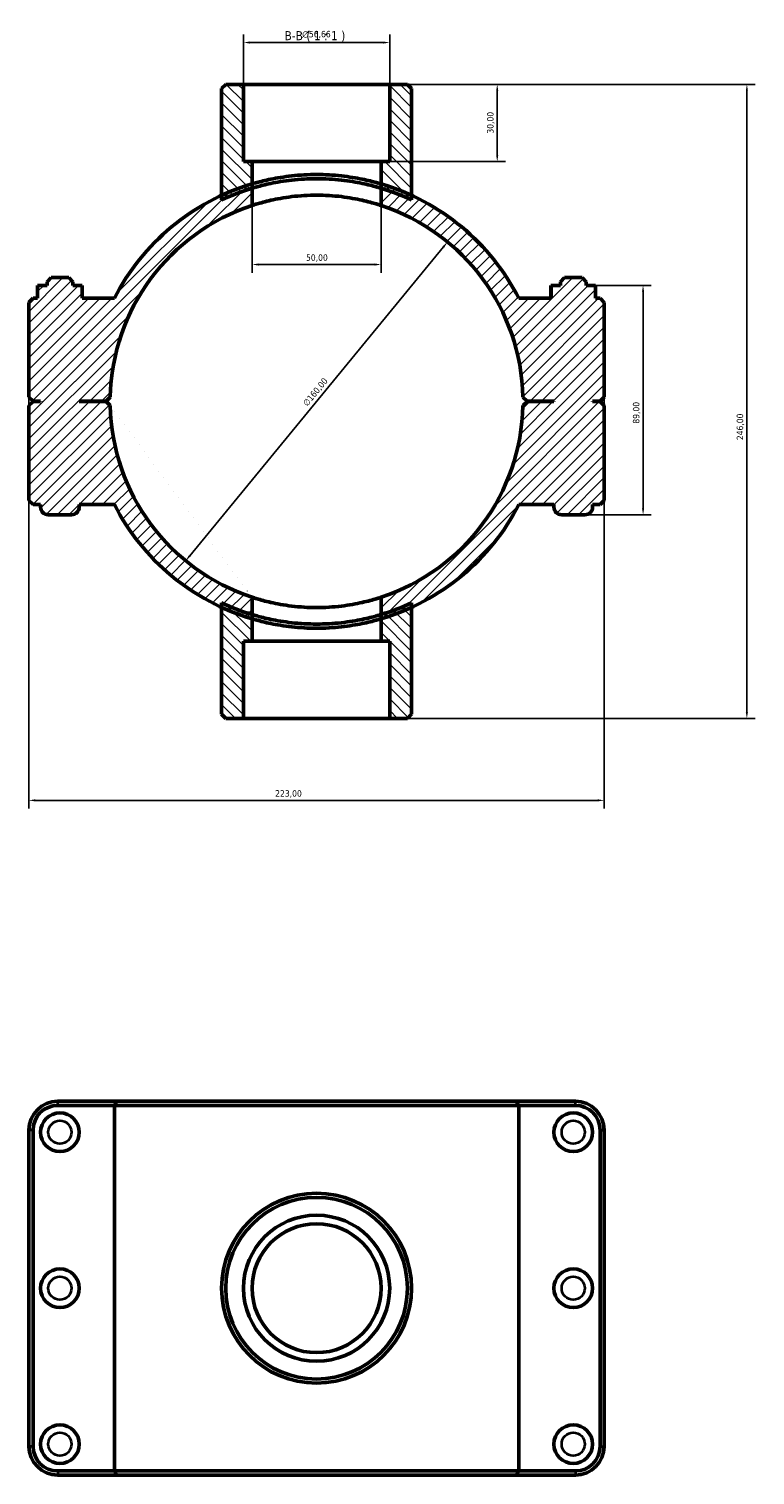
# Model space of a CAD drawing. Header units: millimetres. Extents: x 0 to 902, y -167 to 1184.
# Tile 6 of 6: x 315 to 596, y 623 to 1184. Entities that reach past the tile are written whole.
import ezdxf

# ---------------------------------------------------------------- set-up
doc = ezdxf.new("R2010")
doc.units = ezdxf.units.MM
for name, color, linetype, lineweight in [('Dimension (ISO)', 7, 'Continuous', 25), ('Hatch (ISO)', 7, 'Continuous', 18), ('Symbol (ISO)', 7, 'Continuous', 25), ('Visible (ISO)', 7, 'Continuous', 50), ('Visible Narrow (ISO)', 7, 'Continuous', 35)]:
    doc.layers.add(name, color=color, linetype=linetype, lineweight=lineweight)
doc.styles.add('Label Text (ISO)', font='tahoma.ttf')
doc.styles.add('Note Text (ISO)', font='tahoma.ttf')
doc.dimstyles.new('Default (ISO)', dxfattribs={"dimtxt": 2.5, "dimasz": 2.5, "dimexe": 3.175, "dimexo": 0, "dimgap": 0.762, "dimtad": 1, "dimrnd": 1e-08, "dimzin": 0, "dimtxsty": 'Note Text (ISO)', "dimcen": 0.09, "dimdle": 10, "dimclrd": 256, "dimclre": 256, "dimclrt": 232, "dimazin": 0, "dimtfac": 1.40208, "dimtmove": 0, "dimatfit": 3, "dimfxl": 1, "dimtolj": 1, "dimtzin": 0, "dimlwd": -1, "dimlwe": -1, "dimarcsym": 0})

# ---------------------------------------------------------------- blocks, each defined once
blk = doc.blocks.new('*D7')
at = {"layer": 'Defpoints', "color": 0, "transparency": 16777216}
for p in [(454.86, 1162.06), (451.53, 1132.06), (496.54, 1132.06)]:
    blk.add_point(p, dxfattribs=at)
at = {"layer": 'Dimension (ISO)', "transparency": 16777216}
for p, q in [((454.86, 1162.06), (499.72, 1162.06)), ((496.54, 1159.56), (496.54, 1134.56)), ((451.53, 1132.06), (499.72, 1132.06))]:
    blk.add_line(p, q, dxfattribs=at)
for points in [[(496.13, 1159.56), (496.96, 1159.56), (496.54, 1162.06)], [(496.13, 1134.56), (496.96, 1134.56), (496.54, 1132.06)]]:
    blk.add_solid(points, dxfattribs=at)
at = {"layer": 'Dimension (ISO)', "color": 232, "true_color": 0xca0064, "transparency": 16777216, "insert": (492.61, 1142.94), "char_height": 2.5, "attachment_point": 1, "rotation": 90, "style": 'Note Text (ISO)'}
blk.add_mtext('\\A1;30,00', dxfattribs=at)
blk = doc.blocks.new('*D8')
at = {"layer": 'Defpoints', "color": 0, "transparency": 16777216}
for p in [(398.2, 1178.27), (398.2, 1162.06), (454.86, 1162.06)]:
    blk.add_point(p, dxfattribs=at)
at = {"layer": 'Dimension (ISO)', "transparency": 16777216}
for p, q in [((398.2, 1162.06), (398.2, 1181.45)), ((452.36, 1178.27), (400.7, 1178.27)), ((454.86, 1162.06), (454.86, 1181.45))]:
    blk.add_line(p, q, dxfattribs=at)
for points in [[(400.7, 1178.69), (400.7, 1177.86), (398.2, 1178.27)], [(452.36, 1178.69), (452.36, 1177.86), (454.86, 1178.27)]]:
    blk.add_solid(points, dxfattribs=at)
at = {"layer": 'Dimension (ISO)', "color": 232, "true_color": 0xca0064, "transparency": 16777216, "insert": (420.96, 1182.8), "char_height": 2.5, "attachment_point": 1, "style": 'Note Text (ISO)'}
blk.add_mtext('\\A1;\\fAIGDT|b0|i0;\\H2.5000;\\ln\\fTahoma|b0|i0;\\H2.5000;56,66', dxfattribs=at)
blk = doc.blocks.new('*D9')
at = {"layer": 'Defpoints', "color": 0, "transparency": 16777216}
for p in [(477.28, 1100.9), (375.78, 977.21)]:
    blk.add_point(p, dxfattribs=at)
at = {"layer": 'Dimension (ISO)', "transparency": 16777216}
blk.add_line((377.37, 979.15), (475.7, 1098.97), dxfattribs=at)
blk.add_arc((426.53, 1039.06), 80, 48.3535, 71.7906, dxfattribs=at)
for points in [[(475.37, 1099.23), (476.02, 1098.71), (477.28, 1100.9)], [(377.04, 979.41), (377.69, 978.88), (375.78, 977.21)]]:
    blk.add_solid(points, dxfattribs=at)
at = {"layer": 'Dimension (ISO)', "color": 232, "true_color": 0xca0064, "transparency": 16777216, "insert": (420.96, 1038.53), "char_height": 2.5, "attachment_point": 1, "rotation": 50.6274, "style": 'Note Text (ISO)'}
blk.add_mtext('\\A1;∅160,00', dxfattribs=at)
blk = doc.blocks.new('*D10')
at = {"layer": 'Defpoints', "color": 0, "transparency": 16777216}
for p in [(534.66, 1084.06), (530.53, 995.06), (553.08, 995.06)]:
    blk.add_point(p, dxfattribs=at)
at = {"layer": 'Dimension (ISO)', "transparency": 16777216}
for p, q in [((534.66, 1084.06), (556.26, 1084.06)), ((553.08, 1081.56), (553.08, 997.56)), ((530.53, 995.06), (556.26, 995.06))]:
    blk.add_line(p, q, dxfattribs=at)
for points in [[(552.66, 1081.56), (553.5, 1081.56), (553.08, 1084.06)], [(552.66, 997.56), (553.5, 997.56), (553.08, 995.06)]]:
    blk.add_solid(points, dxfattribs=at)
at = {"layer": 'Dimension (ISO)', "color": 232, "true_color": 0xca0064, "transparency": 16777216, "insert": (549.14, 1030.42), "char_height": 2.5, "attachment_point": 1, "rotation": 90, "style": 'Note Text (ISO)'}
blk.add_mtext('\\A1;89,00', dxfattribs=at)
blk = doc.blocks.new('*D11')
at = {"layer": 'Defpoints', "color": 0, "transparency": 16777216}
for p in [(401.53, 1121.76), (451.53, 1121.76), (401.53, 1092.16)]:
    blk.add_point(p, dxfattribs=at)
at = {"layer": 'Dimension (ISO)', "transparency": 16777216}
for p, q in [((401.53, 1121.76), (401.53, 1088.98)), ((451.53, 1121.76), (451.53, 1088.98)), ((449.03, 1092.16), (404.03, 1092.16))]:
    blk.add_line(p, q, dxfattribs=at)
for points in [[(404.03, 1092.57), (404.03, 1091.74), (401.53, 1092.16)], [(449.03, 1092.57), (449.03, 1091.74), (451.53, 1092.16)]]:
    blk.add_solid(points, dxfattribs=at)
at = {"layer": 'Dimension (ISO)', "color": 232, "true_color": 0xca0064, "transparency": 16777216, "insert": (422.43, 1096.09), "char_height": 2.5, "attachment_point": 1, "style": 'Note Text (ISO)'}
blk.add_mtext('\\A1;50,00', dxfattribs=at)
blk = doc.blocks.new('*D12')
at = {"layer": 'Defpoints', "color": 0, "transparency": 16777216}
for p in [(454.86, 1162.06), (454.86, 916.06), (593.32, 916.06)]:
    blk.add_point(p, dxfattribs=at)
at = {"layer": 'Dimension (ISO)', "transparency": 16777216}
for p, q in [((454.86, 1162.06), (596.49, 1162.06)), ((593.32, 1159.56), (593.32, 918.56)), ((454.86, 916.06), (596.49, 916.06))]:
    blk.add_line(p, q, dxfattribs=at)
for points in [[(592.9, 1159.56), (593.73, 1159.56), (593.32, 1162.06)], [(592.9, 918.56), (593.73, 918.56), (593.32, 916.06)]]:
    blk.add_solid(points, dxfattribs=at)
at = {"layer": 'Dimension (ISO)', "color": 232, "true_color": 0xca0064, "transparency": 16777216, "insert": (589.38, 1024.01), "char_height": 2.5, "attachment_point": 1, "rotation": 90, "style": 'Note Text (ISO)'}
blk.add_mtext('\\A1;246,00', dxfattribs=at)
blk = doc.blocks.new('*D13')
at = {"layer": 'Defpoints', "color": 0, "transparency": 16777216}
for p in [(315.03, 1040.71), (538.03, 1040.71), (315.03, 884.27)]:
    blk.add_point(p, dxfattribs=at)
at = {"layer": 'Dimension (ISO)', "transparency": 16777216}
for p, q in [((315.03, 1040.71), (315.03, 881.1)), ((538.03, 1040.71), (538.03, 881.1)), ((535.53, 884.27), (317.53, 884.27))]:
    blk.add_line(p, q, dxfattribs=at)
for points in [[(317.53, 884.69), (317.53, 883.85), (315.03, 884.27)], [(535.53, 884.69), (535.53, 883.85), (538.03, 884.27)]]:
    blk.add_solid(points, dxfattribs=at)
at = {"layer": 'Dimension (ISO)', "color": 232, "true_color": 0xca0064, "transparency": 16777216, "insert": (410.48, 888.21), "char_height": 2.5, "attachment_point": 1, "style": 'Note Text (ISO)'}
blk.add_mtext('\\A1;223,00', dxfattribs=at)

msp = doc.modelspace()

# ---------------------------------------------------------------- hatches: boundary and pattern name
at = {"layer": 'Hatch (ISO)'}
h = msp.add_hatch(dxfattribs=at)
h.set_pattern_fill('ANSI31', color=256, scale=25.4, angle=90.00021, style=0)
h.set_pattern_definition([(135.0002, (0, 0), (-2.245056, -2.245072), [])])
edge = h.paths.add_edge_path()
edge.add_line((398.203, 1132.061), (398.203, 1162.061))
edge.add_line((398.203, 1162.061), (391.305, 1162.061))
edge.add_line((391.305, 1162.061), (389.705, 1160.461))
edge.add_line((389.705, 1160.461), (389.705, 1118.985))
edge.add_line((389.705, 1118.985), (389.705, 1117.219))
edge.add_ellipse((426.531, 1039.061), major_axis=(-36.826, 78.159), ratio=1, start_angle=351.59052, end_angle=360, ccw=False)
edge.add_line((401.531, 1121.765), (401.531, 1132.061))
edge.add_line((401.531, 1132.061), (398.203, 1132.061))
edge = h.paths.add_edge_path()
edge.add_line((454.859, 1162.061), (454.859, 1132.061))
edge.add_line((454.859, 1132.061), (451.531, 1132.061))
edge.add_line((451.531, 1132.061), (451.531, 1121.765))
edge.add_ellipse((426.531, 1039.061), major_axis=(25, 82.704), ratio=1, start_angle=351.59052, end_angle=360, ccw=False)
edge.add_line((463.358, 1117.219), (463.358, 1118.985))
edge.add_line((463.358, 1118.985), (463.358, 1160.461))
edge.add_line((463.358, 1160.461), (461.758, 1162.061))
edge.add_line((461.758, 1162.061), (454.859, 1162.061))
edge = h.paths.add_edge_path()
edge.add_line((401.531, 946.061), (401.531, 956.357))
edge.add_ellipse((426.531, 1039.061), major_axis=(-25, -82.704), ratio=1, start_angle=351.59052, end_angle=360, ccw=False)
edge.add_line((389.705, 960.902), (389.705, 959.137))
edge.add_line((389.705, 959.137), (389.705, 917.661))
edge.add_line((389.705, 917.661), (391.305, 916.061))
edge.add_line((391.305, 916.061), (398.203, 916.061))
edge.add_line((398.203, 916.061), (398.203, 946.061))
edge.add_line((398.203, 946.061), (401.531, 946.061))
edge = h.paths.add_edge_path()
edge.add_line((451.531, 956.357), (451.531, 946.061))
edge.add_line((451.531, 946.061), (454.859, 946.061))
edge.add_line((454.859, 946.061), (454.859, 916.061))
edge.add_line((454.859, 916.061), (461.758, 916.061))
edge.add_line((461.758, 916.061), (463.358, 917.661))
edge.add_line((463.358, 917.661), (463.358, 959.137))
edge.add_line((463.358, 959.137), (463.358, 960.902))
edge.add_ellipse((426.531, 1039.061), major_axis=(36.826, -78.159), ratio=1, start_angle=351.59052, end_angle=360, ccw=False)
h = msp.add_hatch(dxfattribs=at)
h.set_pattern_fill('ANSI31', color=256, scale=25.4, style=0)
h.set_pattern_definition([(45, (0, 0), (-2.245064, 2.245064), [])])
edge = h.paths.add_edge_path()
edge.add_line((536.431, 1039.111), (538.031, 1040.711))
edge.add_line((538.031, 1040.711), (538.031, 1077.461))
edge.add_line((538.031, 1077.461), (536.431, 1079.061))
edge.add_line((536.431, 1079.061), (534.665, 1079.061))
edge.add_line((534.665, 1079.061), (534.665, 1084.061))
edge.add_line((534.665, 1084.061), (531.031, 1084.061))
edge.add_line((531.031, 1084.061), (531.031, 1085.461))
edge.add_line((531.031, 1085.461), (529.431, 1087.061))
edge.add_line((529.431, 1087.061), (522.631, 1087.061))
edge.add_line((522.631, 1087.061), (521.031, 1085.461))
edge.add_line((521.031, 1085.461), (521.031, 1084.061))
edge.add_line((521.031, 1084.061), (517.398, 1084.061))
edge.add_line((517.398, 1084.061), (517.398, 1079.061))
edge.add_line((517.398, 1079.061), (504.915, 1079.061))
edge.add_ellipse((426.531, 1039.061), major_axis=(78.384, 40), ratio=1, start_angle=0, end_angle=38.22553)
edge.add_ellipse((426.531, 1039.061), major_axis=(36.826, 79.924), ratio=1, start_angle=0, end_angle=8.23426)
edge.add_line((451.531, 1123.435), (451.531, 1115.054))
edge.add_ellipse((426.531, 1039.061), major_axis=(25, 75.993), ratio=1, start_angle=289.3917, end_angle=360, ccw=False)
edge.add_line((506.514, 1040.711), (508.131, 1039.111))
edge.add_line((508.131, 1039.111), (518.531, 1039.111))
edge.add_line((518.531, 1039.111), (518.531, 1039.011))
edge.add_line((518.531, 1039.011), (508.131, 1039.011))
edge.add_line((508.131, 1039.011), (506.514, 1037.411))
edge.add_ellipse((426.531, 1039.061), major_axis=(79.983, -1.65), ratio=1, start_angle=289.3917, end_angle=360, ccw=False)
edge.add_line((451.531, 963.067), (451.531, 954.687))
edge.add_ellipse((426.531, 1039.061), major_axis=(25, -84.374), ratio=1, start_angle=0, end_angle=8.23426)
edge.add_ellipse((426.531, 1039.061), major_axis=(36.826, -79.924), ratio=1, start_angle=0, end_angle=38.22553)
edge.add_line((504.915, 999.061), (518.531, 999.061))
edge.add_line((518.531, 999.061), (518.531, 998.061))
edge.add_ellipse((521.531, 998.061), major_axis=(-3, 0), ratio=1, start_angle=0, end_angle=90)
edge.add_line((521.531, 995.061), (530.531, 995.061))
edge.add_ellipse((530.531, 998.061), major_axis=(0, -3), ratio=1, start_angle=0, end_angle=90)
edge.add_line((533.531, 998.061), (533.531, 999.061))
edge.add_line((533.531, 999.061), (536.431, 999.061))
edge.add_line((536.431, 999.061), (538.031, 1000.661))
edge.add_line((538.031, 1000.661), (538.031, 1037.411))
edge.add_line((538.031, 1037.411), (536.431, 1039.011))
edge.add_line((536.431, 1039.011), (533.531, 1039.011))
edge.add_line((533.531, 1039.011), (533.531, 1039.111))
edge.add_line((533.531, 1039.111), (536.431, 1039.111))
edge = h.paths.add_edge_path()
edge.add_line((315.031, 1040.711), (316.631, 1039.111))
edge.add_line((316.631, 1039.111), (319.531, 1039.111))
edge.add_line((319.531, 1039.111), (319.531, 1039.011))
edge.add_line((319.531, 1039.011), (316.631, 1039.011))
edge.add_line((316.631, 1039.011), (315.031, 1037.411))
edge.add_line((315.031, 1037.411), (315.031, 1000.661))
edge.add_line((315.031, 1000.661), (316.631, 999.061))
edge.add_line((316.631, 999.061), (319.531, 999.061))
edge.add_line((319.531, 999.061), (319.531, 998.061))
edge.add_ellipse((322.531, 998.061), major_axis=(-3, 0), ratio=1, start_angle=0, end_angle=90)
edge.add_line((322.531, 995.061), (331.531, 995.061))
edge.add_ellipse((331.531, 998.061), major_axis=(0, -3), ratio=1, start_angle=0, end_angle=90)
edge.add_line((334.531, 998.061), (334.531, 999.061))
edge.add_line((334.531, 999.061), (348.148, 999.061))
edge.add_ellipse((426.531, 1039.061), major_axis=(-78.384, -40), ratio=1, start_angle=0, end_angle=38.22553)
edge.add_ellipse((426.531, 1039.061), major_axis=(-36.826, -79.924), ratio=1, start_angle=0, end_angle=8.23426)
edge.add_line((401.531, 954.687), (401.531, 963.067))
edge.add_ellipse((426.531, 1039.061), major_axis=(-25, -75.993), ratio=1, start_angle=289.3917, end_angle=360, ccw=False)
edge.add_line((346.548, 1037.411), (344.931, 1039.011))
edge.add_line((344.931, 1039.011), (334.531, 1039.011))
edge.add_line((334.531, 1039.011), (334.531, 1039.111))
edge.add_line((334.531, 1039.111), (344.931, 1039.111))
edge.add_line((344.931, 1039.111), (346.548, 1040.711))
edge.add_ellipse((426.531, 1039.061), major_axis=(-79.983, 1.65), ratio=1, start_angle=289.3917, end_angle=360, ccw=False)
edge.add_line((401.531, 1115.054), (401.531, 1123.435))
edge.add_ellipse((426.531, 1039.061), major_axis=(-25, 84.374), ratio=1, start_angle=0, end_angle=8.23426)
edge.add_ellipse((426.531, 1039.061), major_axis=(-36.826, 79.924), ratio=1, start_angle=0, end_angle=38.22553)
edge.add_line((348.148, 1079.061), (335.665, 1079.061))
edge.add_line((335.665, 1079.061), (335.665, 1084.061))
edge.add_line((335.665, 1084.061), (332.031, 1084.061))
edge.add_line((332.031, 1084.061), (332.031, 1085.461))
edge.add_line((332.031, 1085.461), (330.431, 1087.061))
edge.add_line((330.431, 1087.061), (323.631, 1087.061))
edge.add_line((323.631, 1087.061), (322.031, 1085.461))
edge.add_line((322.031, 1085.461), (322.031, 1084.061))
edge.add_line((322.031, 1084.061), (318.398, 1084.061))
edge.add_line((318.398, 1084.061), (318.398, 1079.061))
edge.add_line((318.398, 1079.061), (316.631, 1079.061))
edge.add_line((316.631, 1079.061), (315.031, 1077.461))
edge.add_line((315.031, 1077.461), (315.031, 1040.711))

# ---------------------------------------------------------------- linework, layer by layer
at = {"layer": 'Visible (ISO)'}
for p, q in [((391.305, 1162.061), (389.705, 1160.461)), ((398.203, 1162.061), (391.305, 1162.061)), ((398.203, 1132.061), (398.203, 1162.061)), ((398.203, 1162.061), (454.859, 1162.061)), ((454.859, 1162.061), (454.859, 1132.061)), ((461.758, 1162.061), (454.859, 1162.061)), ((463.358, 1160.461), (461.758, 1162.061)), ((389.705, 1160.461), (389.705, 1117.219)), ((463.358, 1117.219), (463.358, 1160.461)), ((401.531, 1132.061), (398.203, 1132.061)), ((401.531, 1121.765), (401.531, 1132.061)), ((401.531, 1132.061), (451.531, 1132.061)), ((454.859, 1132.061), (451.531, 1132.061)), ((451.531, 1132.061), (451.531, 1121.765)), ((401.531, 1115.054), (401.531, 1123.435)), ((451.531, 1123.435), (451.531, 1115.054)), ((318.371, 1084.061), (318.398, 1084.061)), ((318.371, 1079.061), (318.371, 1084.061)), ((322.031, 1084.061), (318.398, 1084.061)), ((318.398, 1084.061), (318.398, 1079.061)), ((323.631, 1087.061), (322.031, 1085.461)), ((322.031, 1085.461), (322.031, 1084.061)), ((330.431, 1087.061), (323.631, 1087.061)), ((332.031, 1085.461), (330.431, 1087.061)), ((332.031, 1084.061), (332.031, 1085.461)), ((335.665, 1084.061), (332.031, 1084.061)), ((335.665, 1079.061), (335.665, 1084.061)), ((335.665, 1084.061), (335.691, 1084.061)), ((335.691, 1079.061), (335.691, 1084.061)), ((517.398, 1084.061), (517.371, 1084.061)), ((517.371, 1079.061), (517.371, 1084.061)), ((521.031, 1084.061), (517.398, 1084.061)), ((517.398, 1084.061), (517.398, 1079.061)), ((522.631, 1087.061), (521.031, 1085.461)), ((521.031, 1085.461), (521.031, 1084.061)), ((529.431, 1087.061), (522.631, 1087.061)), ((531.031, 1085.461), (529.431, 1087.061)), ((531.031, 1084.061), (531.031, 1085.461)), ((534.665, 1084.061), (531.031, 1084.061)), ((534.665, 1079.061), (534.665, 1084.061)), ((534.691, 1084.061), (534.665, 1084.061)), ((534.691, 1079.061), (534.691, 1084.061)), ((316.631, 1079.061), (315.031, 1077.461)), ((315.031, 1077.461), (315.031, 1040.711)), ((318.398, 1079.061), (316.631, 1079.061)), ((348.148, 1079.061), (335.665, 1079.061)), ((517.398, 1079.061), (504.915, 1079.061)), ((536.431, 1079.061), (534.665, 1079.061)), ((538.031, 1077.461), (536.431, 1079.061)), ((538.031, 1040.711), (538.031, 1077.461)), ((315.031, 1040.711), (316.631, 1039.111)), ((316.631, 1039.011), (315.031, 1037.411)), ((316.631, 1039.111), (319.531, 1039.111)), ((319.531, 1039.011), (316.631, 1039.011)), ((319.531, 1039.111), (319.531, 1039.011)), ((334.531, 1039.011), (334.531, 1039.111)), ((334.531, 1039.111), (344.931, 1039.111)), ((344.931, 1039.011), (334.531, 1039.011)), ((344.931, 1039.111), (346.548, 1040.711)), ((346.548, 1037.411), (344.931, 1039.011)), ((506.514, 1040.711), (508.131, 1039.111)), ((508.131, 1039.011), (506.514, 1037.411)), ((508.131, 1039.111), (518.531, 1039.111)), ((518.531, 1039.011), (508.131, 1039.011)), ((518.531, 1039.111), (518.531, 1039.011)), ((533.531, 1039.011), (533.531, 1039.111)), ((533.531, 1039.111), (536.431, 1039.111)), ((536.431, 1039.011), (533.531, 1039.011)), ((536.431, 1039.111), (538.031, 1040.711)), ((538.031, 1037.411), (536.431, 1039.011)), ((315.031, 1037.411), (315.031, 1000.661)), ((538.031, 1000.661), (538.031, 1037.411)), ((315.031, 1000.661), (316.631, 999.061)), ((316.631, 999.061), (319.531, 999.061)), ((319.531, 999.061), (319.531, 998.061)), ((334.531, 998.061), (334.531, 999.061)), ((334.531, 999.061), (348.148, 999.061)), ((504.915, 999.061), (518.531, 999.061)), ((518.531, 999.061), (518.531, 998.061)), ((533.531, 998.061), (533.531, 999.061)), ((533.531, 999.061), (536.431, 999.061)), ((536.431, 999.061), (538.031, 1000.661)), ((322.531, 995.061), (331.531, 995.061)), ((521.531, 995.061), (530.531, 995.061)), ((389.705, 960.902), (389.705, 917.661)), ((401.531, 954.687), (401.531, 963.067)), ((451.531, 963.067), (451.531, 954.687)), ((463.358, 917.661), (463.358, 960.902)), ((401.531, 946.061), (401.531, 956.357)), ((451.531, 956.357), (451.531, 946.061)), ((398.203, 916.061), (398.203, 946.061)), ((398.203, 946.061), (401.531, 946.061)), ((451.531, 946.061), (401.531, 946.061)), ((451.531, 946.061), (454.859, 946.061)), ((454.859, 946.061), (454.859, 916.061)), ((389.705, 917.661), (391.305, 916.061)), ((391.305, 916.061), (398.203, 916.061)), ((454.859, 916.061), (398.203, 916.061)), ((454.859, 916.061), (461.758, 916.061)), ((461.758, 916.061), (463.358, 917.661)), ((349.134, 767.501), (326.181, 767.501)), ((326.181, 765.901), (348.148, 765.901)), ((504.915, 765.901), (348.148, 765.901)), ((348.148, 624.101), (348.148, 765.901)), ((349.134, 767.501), (503.929, 767.501)), ((526.881, 767.501), (503.929, 767.501)), ((504.915, 765.901), (526.881, 765.901)), ((504.915, 624.101), (504.915, 765.901)), ((315.031, 756.351), (315.031, 633.651)), ((316.631, 633.651), (316.631, 756.351)), ((536.431, 756.351), (536.431, 633.651)), ((538.031, 633.651), (538.031, 756.351)), ((348.148, 624.101), (326.181, 624.101)), ((348.148, 624.101), (504.915, 624.101)), ((526.881, 624.101), (504.915, 624.101)), ((326.181, 622.501), (349.134, 622.501)), ((503.929, 622.501), (349.134, 622.501)), ((503.929, 622.501), (526.881, 622.501))]:
    msp.add_line(p, q, dxfattribs=at)
for centre, radius in [((327.031, 755.501), 7.5), ((526.031, 755.501), 7.5), ((426.531, 695.001), 36.826), ((426.531, 695.001), 35.226), ((426.531, 695.001), 28.328), ((426.531, 695.001), 25), ((327.031, 695.001), 7.5), ((526.031, 695.001), 7.5), ((327.031, 634.501), 7.5), ((526.031, 634.501), 7.5)]:
    msp.add_circle(centre, radius, dxfattribs=at)
for centre, radius, start, end in [((426.531, 1039.061), 88, 106.50452, 152.96431), ((426.531, 1039.061), 88, 27.03569, 73.49548), ((426.531, 1039.061), 86.4, 106.81916, 115.22864), ((426.531, 1039.061), 86.4, 64.77136, 73.18084), ((426.531, 1039.061), 80, 108.20996, 178.81826), ((426.531, 1039.061), 80, 1.18174, 71.79004), ((426.531, 1039.061), 80, 181.18174, 251.79004), ((426.531, 1039.061), 80, 288.20996, 358.81826), ((426.531, 1039.061), 88, 207.03569, 253.49548), ((426.531, 1039.061), 88, 286.50452, 332.96431), ((322.531, 998.061), 3, 180, 270), ((331.531, 998.061), 3, 270, 0), ((521.531, 998.061), 3, 180, 270), ((530.531, 998.061), 3, 270, 0), ((426.531, 1039.061), 86.4, 244.77136, 253.18084), ((426.531, 1039.061), 86.4, 286.81916, 295.22864), ((326.181, 756.351), 11.15, 90, 180), ((326.181, 756.351), 9.55, 90, 180), ((526.881, 756.351), 11.15, 0, 90), ((526.881, 756.351), 9.55, 0, 90), ((326.181, 633.651), 11.15, 180, 270), ((326.181, 633.651), 9.55, 180, 270), ((526.881, 633.651), 11.15, 270, 0), ((526.881, 633.651), 9.55, 270, 0)]:
    msp.add_arc(centre, radius, start, end, dxfattribs=at)
for points, knots in [([(401.531, 1123.435), (401.531, 1123.435), (401.683, 1123.48), (402.32, 1123.665), (402.805, 1123.805), (404.083, 1124.152), (404.878, 1124.36), (406.71, 1124.805), (407.748, 1125.04), (409.958, 1125.493), (411.207, 1125.727), (413.928, 1126.165), (415.401, 1126.368), (418.479, 1126.705), (420.086, 1126.839), (423.323, 1127.017), (424.952, 1127.061), (428.11, 1127.061), (429.74, 1127.017), (432.977, 1126.839), (434.584, 1126.705), (437.661, 1126.368), (439.134, 1126.165), (441.856, 1125.727), (443.104, 1125.493), (445.314, 1125.04), (446.352, 1124.805), (448.185, 1124.36), (448.979, 1124.152), (450.257, 1123.805), (450.742, 1123.665), (451.379, 1123.48), (451.531, 1123.435), (451.531, 1123.435)], [7.5789642, 7.5789642, 7.5789642, 7.5789642, 8.0527056, 8.0527056, 8.5264471, 8.5264471, 9.0001886, 9.0001886, 9.4739301, 9.4739301, 9.9475591, 9.9475591, 10.4211882, 10.4211882, 10.8948172, 10.8948172, 11.3684462, 11.3684462, 11.8420753, 11.8420753, 12.3157043, 12.3157043, 12.7893333, 12.7893333, 13.2629624, 13.2629624, 13.7367039, 13.7367039, 14.2104454, 14.2104454, 14.6841868, 14.6841868, 15.1579283, 15.1579283, 15.1579283, 15.1579283]), ([(401.531, 1121.765), (401.531, 1121.765), (401.683, 1121.811), (402.321, 1122), (402.805, 1122.142), (404.084, 1122.496), (404.878, 1122.709), (406.711, 1123.162), (407.749, 1123.402), (409.958, 1123.864), (411.207, 1124.102), (413.928, 1124.548), (415.401, 1124.755), (418.478, 1125.099), (420.085, 1125.235), (423.322, 1125.416), (424.952, 1125.461), (428.11, 1125.461), (429.741, 1125.416), (432.978, 1125.235), (434.585, 1125.099), (437.662, 1124.755), (439.135, 1124.548), (441.856, 1124.102), (443.104, 1123.864), (445.314, 1123.402), (446.352, 1123.162), (448.184, 1122.709), (448.979, 1122.496), (450.257, 1122.142), (450.742, 1122), (451.379, 1121.811), (451.531, 1121.765), (451.531, 1121.765)], [0, 0, 0, 0, 0.4738562, 0.4738562, 0.9477124, 0.9477124, 1.4215686, 1.4215686, 1.8954248, 1.8954248, 2.3691596, 2.3691596, 2.8428944, 2.8428944, 3.3166292, 3.3166292, 3.790364, 3.790364, 4.2640988, 4.2640988, 4.7378336, 4.7378336, 5.2115684, 5.2115684, 5.6853032, 5.6853032, 6.1591594, 6.1591594, 6.6330156, 6.6330156, 7.1068718, 7.1068718, 7.580728, 7.580728, 7.580728, 7.580728]), ([(451.531, 1115.054), (451.531, 1115.054), (451.379, 1115.105), (450.741, 1115.31), (450.255, 1115.465), (448.977, 1115.85), (448.182, 1116.081), (446.35, 1116.573), (445.313, 1116.833), (443.105, 1117.333), (441.858, 1117.591), (439.138, 1118.073), (437.666, 1118.297), (434.589, 1118.669), (432.982, 1118.817), (429.743, 1119.013), (428.112, 1119.061), (424.95, 1119.061), (423.319, 1119.013), (420.08, 1118.817), (418.473, 1118.669), (415.396, 1118.297), (413.924, 1118.073), (411.205, 1117.591), (409.957, 1117.333), (407.749, 1116.833), (406.712, 1116.573), (404.88, 1116.081), (404.086, 1115.85), (402.807, 1115.465), (402.322, 1115.31), (401.684, 1115.105), (401.531, 1115.054), (401.531, 1115.054)], [0, 0, 0, 0, 0.474393, 0.474393, 0.948786, 0.948786, 1.4231791, 1.4231791, 1.8975721, 1.8975721, 2.3717974, 2.3717974, 2.8460228, 2.8460228, 3.3202481, 3.3202481, 3.7944735, 3.7944735, 4.2686988, 4.2686988, 4.7429242, 4.7429242, 5.2171495, 5.2171495, 5.6913749, 5.6913749, 6.1657679, 6.1657679, 6.6401609, 6.6401609, 7.1145539, 7.1145539, 7.5889469, 7.5889469, 7.5889469, 7.5889469]), ([(401.531, 963.067), (401.531, 963.067), (401.684, 963.017), (402.322, 962.811), (402.807, 962.656), (404.086, 962.271), (404.88, 962.04), (406.712, 961.549), (407.749, 961.288), (409.957, 960.788), (411.205, 960.53), (413.924, 960.048), (415.396, 959.824), (418.473, 959.452), (420.08, 959.305), (423.319, 959.109), (424.95, 959.061), (428.112, 959.061), (429.743, 959.109), (432.982, 959.305), (434.589, 959.452), (437.666, 959.824), (439.138, 960.048), (441.858, 960.53), (443.105, 960.788), (445.313, 961.288), (446.35, 961.549), (448.182, 962.04), (448.977, 962.271), (450.255, 962.656), (450.741, 962.811), (451.379, 963.017), (451.531, 963.067), (451.531, 963.067)], [0, 0, 0, 0, 0.474393, 0.474393, 0.948786, 0.948786, 1.4231791, 1.4231791, 1.8975721, 1.8975721, 2.3717974, 2.3717974, 2.8460228, 2.8460228, 3.3202481, 3.3202481, 3.7944735, 3.7944735, 4.2686988, 4.2686988, 4.7429242, 4.7429242, 5.2171495, 5.2171495, 5.6913749, 5.6913749, 6.1657679, 6.1657679, 6.6401609, 6.6401609, 7.1145539, 7.1145539, 7.5889469, 7.5889469, 7.5889469, 7.5889469]), ([(401.531, 956.357), (401.531, 956.357), (401.683, 956.31), (402.321, 956.122), (402.805, 955.98), (404.084, 955.625), (404.878, 955.413), (406.711, 954.96), (407.749, 954.719), (409.958, 954.258), (411.207, 954.019), (413.928, 953.574), (415.401, 953.367), (418.478, 953.023), (420.085, 952.886), (423.322, 952.705), (424.952, 952.661), (428.11, 952.661), (429.741, 952.705), (432.978, 952.886), (434.585, 953.023), (437.662, 953.367), (439.135, 953.574), (441.856, 954.019), (443.104, 954.258), (445.314, 954.719), (446.352, 954.96), (448.184, 955.413), (448.979, 955.625), (450.257, 955.98), (450.742, 956.122), (451.379, 956.31), (451.531, 956.357), (451.531, 956.357)], [7.580728, 7.580728, 7.580728, 7.580728, 8.0545842, 8.0545842, 8.5284405, 8.5284405, 9.0022967, 9.0022967, 9.4761529, 9.4761529, 9.9498877, 9.9498877, 10.4236225, 10.4236225, 10.8973573, 10.8973573, 11.3710921, 11.3710921, 11.8448269, 11.8448269, 12.3185617, 12.3185617, 12.7922965, 12.7922965, 13.2660313, 13.2660313, 13.7398875, 13.7398875, 14.2137437, 14.2137437, 14.6875999, 14.6875999, 15.1614561, 15.1614561, 15.1614561, 15.1614561]), ([(451.531, 954.687), (451.531, 954.687), (451.379, 954.641), (450.742, 954.456), (450.257, 954.317), (448.979, 953.969), (448.185, 953.761), (446.352, 953.317), (445.314, 953.081), (443.104, 952.628), (441.856, 952.394), (439.134, 951.957), (437.661, 951.754), (434.584, 951.416), (432.977, 951.282), (429.74, 951.104), (428.11, 951.061), (424.952, 951.061), (423.323, 951.104), (420.086, 951.282), (418.479, 951.416), (415.401, 951.754), (413.928, 951.957), (411.207, 952.394), (409.958, 952.628), (407.748, 953.081), (406.71, 953.317), (404.878, 953.761), (404.083, 953.969), (402.805, 954.317), (402.32, 954.456), (401.683, 954.641), (401.531, 954.687), (401.531, 954.687)], [7.5789642, 7.5789642, 7.5789642, 7.5789642, 8.0527056, 8.0527056, 8.5264471, 8.5264471, 9.0001886, 9.0001886, 9.4739301, 9.4739301, 9.9475591, 9.9475591, 10.4211882, 10.4211882, 10.8948172, 10.8948172, 11.3684462, 11.3684462, 11.8420753, 11.8420753, 12.3157043, 12.3157043, 12.7893333, 12.7893333, 13.2629624, 13.2629624, 13.7367039, 13.7367039, 14.2104454, 14.2104454, 14.6841868, 14.6841868, 15.1579283, 15.1579283, 15.1579283, 15.1579283])]:
    msp.add_open_spline(points, degree=3, knots=knots, dxfattribs=at)
for points in [[(349.134, 767.501), (348.803, 766.968), (348.474, 766.435), (348.148, 765.901)], [(503.929, 767.501), (504.259, 766.968), (504.588, 766.435), (504.915, 765.901)], [(349.134, 622.501), (348.803, 623.034), (348.474, 623.567), (348.148, 624.101)], [(503.929, 622.501), (504.259, 623.034), (504.588, 623.567), (504.915, 624.101)]]:
    msp.add_open_spline(points, degree=3, dxfattribs=at)
at = {"layer": 'Visible Narrow (ISO)'}
for p, q in [((326.181, 765.981), (326.181, 767.421)), ((526.881, 765.981), (526.881, 767.421)), ((316.551, 756.351), (315.111, 756.351)), ((536.511, 756.351), (537.951, 756.351)), ((316.551, 633.651), (315.111, 633.651)), ((536.511, 633.651), (537.951, 633.651)), ((326.181, 624.021), (326.181, 622.581)), ((526.881, 624.021), (526.881, 622.581))]:
    msp.add_line(p, q, dxfattribs=at)
for centre in [(327.031, 755.501), (526.031, 755.501), (327.031, 695.001), (526.031, 695.001), (327.031, 634.501), (526.031, 634.501)]:
    msp.add_circle(centre, 4.5, dxfattribs=at)

# ---------------------------------------------------------------- texts
at = {"layer": 'Symbol (ISO)', "insert": (414.092, 1178.561), "char_height": 3.5, "attachment_point": 7, "style": 'Label Text (ISO)'}
msp.add_mtext('B-B ( 1 : 1 )', dxfattribs=at)

# ---------------------------------------------------------------- dimensions: what is measured, and where the dimension line sits
at = {"layer": 'Dimension (ISO)'}
dim = msp.add_linear_dim(base=(398.203, 1178.274), p1=(454.859, 1162.061), p2=(398.203, 1162.061), angle=180, text='\\fAIGDT|b0|i0;\\H2.5000;\\ln\\fTahoma|b0|i0;\\H2.5000;<>', dimstyle='Default (ISO)', override={"dimdec": 2, "dimtp": 0, "dimtm": 0, "dimtdec": 2, "dimtofl": 0, "dimatfit": 1}, dxfattribs=at)
dim.commit()
dim.dimension.update_dxf_attribs({"geometry": '*D8', "text_midpoint": (426.531, 1178.274), "dimtype": 160})
for base, p1, p2, angle, picture, middle in [((496.545, 1132.061), (454.859, 1162.061), (451.531, 1132.061), 90, '*D7', (496.545, 1147.061)), ((593.315, 916.061), (454.859, 1162.061), (454.859, 916.061), 90, '*D12', (593.315, 1029.061)), ((553.08, 995.061), (534.665, 1084.061), (530.531, 995.061), 270, '*D10', (553.08, 1034.561))]:
    dim = msp.add_linear_dim(base=base, p1=p1, p2=p2, angle=angle, dimstyle='Default (ISO)', override={"dimdec": 2, "dimtp": 0, "dimtm": 0, "dimtdec": 2, "dimtofl": 0, "dimatfit": 1}, dxfattribs=at)
    dim.commit()
    dim.dimension.update_dxf_attribs({"geometry": picture, "text_midpoint": middle, "dimtype": 160})
for base, p1, p2, picture, middle in [((401.531, 1092.158), (451.531, 1121.765), (401.531, 1121.765), '*D11', (426.531, 1092.158)), ((315.031, 884.271), (538.031, 1040.711), (315.031, 1040.711), '*D13', (415.531, 884.271))]:
    dim = msp.add_linear_dim(base=base, p1=p1, p2=p2, dimstyle='Default (ISO)', override={"dimdec": 2, "dimtp": 0, "dimtm": 0, "dimtdec": 2, "dimtofl": 0, "dimatfit": 1}, dxfattribs=at)
    dim.commit()
    dim.dimension.update_dxf_attribs({"geometry": picture, "text_midpoint": middle, "dimtype": 160})
dim = msp.add_diameter_dim_2p(p1=(375.781, 977.214), p2=(477.282, 1100.903), dimstyle='Default (ISO)', override={"dimdec": 2, "dimlfac": 0.999971, "dimtp": 0, "dimtm": 0, "dimtdec": 2, "dimatfit": 2}, dxfattribs=at)
dim.commit()
dim.dimension.update_dxf_attribs({"geometry": '*D9', "text_midpoint": (428.111, 1040.983), "dimtype": 163})

doc.saveas('drawing.dxf')
